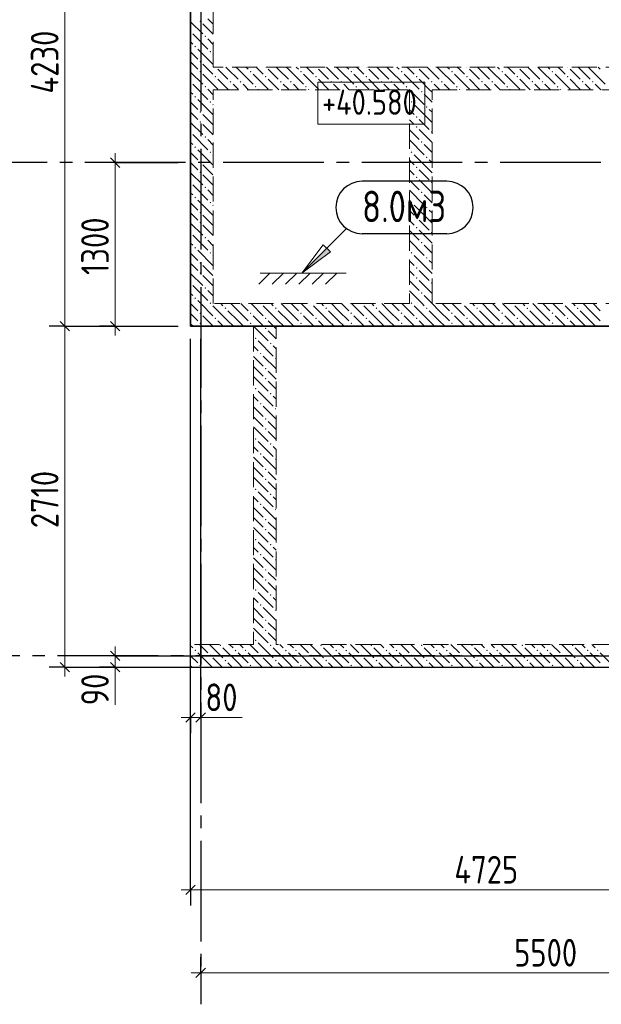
# Model space of a CAD drawing. Header units: millimetres. Extents: x 0 to 26306, y 0 to 29700.
# Tile 6 of 9: x 4641 to 9265, y 15600 to 23426. Entities that reach past the tile are written whole.
import ezdxf

# ---------------------------------------------------------------- set-up
doc = ezdxf.new("R2010")
doc.units = ezdxf.units.MM
doc.linetypes.add('______2', pattern=[270, 200, -70])
doc.linetypes.add('______5', pattern=[1100, 800, -100, 100, -100])
for name, color, linetype, lineweight in [('Standard', 7, 'Continuous', 25), ('Высотные отметки', 7, 'Continuous', 25), ('ЖБ Перекрытие верхний уровень', 7, 'Continuous', 35), ('ЖБ Стена верхний уровень', 7, 'Continuous', 35), ('Оси', 40, '______5', 18), ('Примечания', 7, 'Continuous', 25), ('Размерная выноска', 7, 'Continuous', 13)]:
    doc.layers.add(name, color=color, linetype=linetype, lineweight=lineweight)
doc.styles.add('GOST 2.304-81', font='txt')

msp = doc.modelspace()

# ---------------------------------------------------------------- hatches: boundary and pattern name
at = {"layer": 'ЖБ Стена верхний уровень', "linetype": 'Continuous', "lineweight": 18, "transparency": 33554687}
for points in [[(6070.5, 23413.1), (6077, 23419.6), (6083.5, 23413.1), (6077, 23406.6)], [(6000, 23336.6), (6003.4, 23333.1), (6000, 23329.7)], [(6110.5, 23293.1), (6116.9, 23299.6), (6123.4, 23293.1), (6116.9, 23286.6)], [(6030.4, 23213.1), (6037, 23219.6), (6043.5, 23213.1), (6037, 23206.6)], [(6150.5, 23173.1), (6157, 23179.6), (6163.5, 23173.1), (6157, 23166.6)], [(6070.5, 23093.1), (6077, 23099.6), (6083.5, 23093.1), (6077, 23086.6)], [(6070.5, 23013.1), (6077, 23019.6), (6083.5, 23013.1), (6077, 23006.6)], [(6200.3, 23050), (6197, 23046.6), (6193.6, 23050)], [(6470.5, 23013.1), (6477, 23019.6), (6483.5, 23013.1), (6477, 23006.6)], [(6600.3, 23050), (6597, 23046.6), (6593.6, 23050)], [(6870.5, 23013.1), (6877, 23019.6), (6883.5, 23013.1), (6877, 23006.6)], [(7000.3, 23050), (6997, 23046.6), (6993.6, 23050)], [(7270.5, 23013.1), (7277, 23019.6), (7283.5, 23013.1), (7277, 23006.6)], [(7400.3, 23050), (7397, 23046.6), (7393.6, 23050)], [(7670.5, 23013.1), (7677, 23019.6), (7683.5, 23013.1), (7677, 23006.6)], [(7800.3, 23050), (7797, 23046.6), (7793.6, 23050)], [(8070.5, 23013.1), (8077, 23019.6), (8083.5, 23013.1), (8077, 23006.6)], [(8200.3, 23050), (8197, 23046.6), (8193.6, 23050)], [(8470.5, 23013.1), (8477, 23019.6), (8483.5, 23013.1), (8477, 23006.6)], [(8600.3, 23050), (8597, 23046.6), (8593.6, 23050)], [(8870.5, 23013.1), (8877, 23019.6), (8883.5, 23013.1), (8877, 23006.6)], [(9000.3, 23050), (8997, 23046.6), (8993.6, 23050)], [(6000, 22936.6), (6003.4, 22933.1), (6000, 22929.7)], [(6190.5, 22973.1), (6197, 22979.6), (6203.4, 22973.1), (6197, 22966.6)], [(6310.5, 22933.1), (6316.9, 22939.6), (6323.4, 22933.1), (6316.9, 22926.6)], [(6390.5, 22933.1), (6397, 22939.6), (6403.4, 22933.1), (6397, 22926.6)], [(6590.5, 22973.1), (6597, 22979.6), (6603.4, 22973.1), (6597, 22966.6)], [(6710.5, 22933.1), (6716.9, 22939.6), (6723.4, 22933.1), (6716.9, 22926.6)], [(6790.5, 22933.1), (6797, 22939.6), (6803.4, 22933.1), (6797, 22926.6)], [(6990.5, 22973.1), (6997, 22979.6), (7003.4, 22973.1), (6997, 22966.6)], [(7110.5, 22933.1), (7116.9, 22939.6), (7123.4, 22933.1), (7116.9, 22926.6)], [(7190.5, 22933.1), (7197, 22939.6), (7203.4, 22933.1), (7197, 22926.6)], [(7390.5, 22973.1), (7397, 22979.6), (7403.4, 22973.1), (7397, 22966.6)], [(7510.5, 22933.1), (7516.9, 22939.6), (7523.4, 22933.1), (7516.9, 22926.6)], [(7590.5, 22933.1), (7597, 22939.6), (7603.4, 22933.1), (7597, 22926.6)], [(7790.5, 22973.1), (7797, 22979.6), (7803.4, 22973.1), (7797, 22966.6)], [(7910.5, 22933.1), (7916.9, 22939.6), (7923.4, 22933.1), (7916.9, 22926.6)], [(7990.5, 22933.1), (7997, 22939.6), (8003.4, 22933.1), (7997, 22926.6)], [(8190.5, 22973.1), (8197, 22979.6), (8203.4, 22973.1), (8197, 22966.6)], [(8310.5, 22933.1), (8316.9, 22939.6), (8323.4, 22933.1), (8316.9, 22926.6)], [(8390.5, 22933.1), (8397, 22939.6), (8403.4, 22933.1), (8397, 22926.6)], [(8590.5, 22973.1), (8597, 22979.6), (8603.4, 22973.1), (8597, 22966.6)], [(8710.5, 22933.1), (8716.9, 22939.6), (8723.4, 22933.1), (8716.9, 22926.6)], [(8790.5, 22933.1), (8797, 22939.6), (8803.4, 22933.1), (8797, 22926.6)], [(8990.5, 22973.1), (8997, 22979.6), (9003.4, 22973.1), (8997, 22966.6)], [(9110.5, 22933.1), (9116.9, 22939.6), (9123.4, 22933.1), (9116.9, 22926.6)], [(9190.5, 22933.1), (9197, 22939.6), (9203.4, 22933.1), (9197, 22926.6)], [(6110.5, 22893.1), (6116.9, 22899.6), (6123.4, 22893.1), (6116.9, 22886.6)], [(6510.5, 22893.1), (6516.9, 22899.6), (6523.4, 22893.1), (6516.9, 22886.6)], [(6910.5, 22893.1), (6916.9, 22899.6), (6923.4, 22893.1), (6916.9, 22886.6)], [(7310.5, 22893.1), (7316.9, 22899.6), (7323.4, 22893.1), (7316.9, 22886.6)], [(7710.5, 22893.1), (7716.9, 22899.6), (7723.4, 22893.1), (7716.9, 22886.6)], [(7830.5, 22853.1), (7837, 22859.6), (7843.5, 22853.1), (7837, 22846.6)], [(8110.5, 22893.1), (8116.9, 22899.6), (8123.4, 22893.1), (8116.9, 22886.6)], [(8510.5, 22893.1), (8516.9, 22899.6), (8523.4, 22893.1), (8516.9, 22886.6)], [(8910.5, 22893.1), (8916.9, 22899.6), (8923.4, 22893.1), (8916.9, 22886.6)], [(6030.4, 22813.1), (6037, 22819.6), (6043.5, 22813.1), (6037, 22806.6)], [(6150.5, 22773.1), (6157, 22779.6), (6163.5, 22773.1), (6157, 22766.6)], [(7750.5, 22773.1), (7757, 22779.6), (7763.5, 22773.1), (7757, 22766.6)], [(6070.5, 22693.1), (6077, 22699.6), (6083.5, 22693.1), (6077, 22686.6)], [(7870.5, 22733.1), (7877, 22739.6), (7883.5, 22733.1), (7877, 22726.6)], [(6070.5, 22613.1), (6077, 22619.6), (6083.5, 22613.1), (6077, 22606.6)], [(7790.5, 22653.1), (7797, 22659.6), (7803.4, 22653.1), (7797, 22646.6)], [(7790.5, 22573.1), (7797, 22579.6), (7803.4, 22573.1), (7797, 22566.6)], [(6000, 22536.6), (6003.4, 22533.1), (6000, 22529.7)], [(6110.5, 22493.1), (6116.9, 22499.6), (6123.4, 22493.1), (6116.9, 22486.6)], [(7910.5, 22533.1), (7916.9, 22539.6), (7920, 22536.6), (7920, 22529.7), (7916.9, 22526.6)], [(6030.4, 22413.1), (6037, 22419.6), (6043.5, 22413.1), (6037, 22406.6)], [(7830.5, 22453.1), (7837, 22459.6), (7843.5, 22453.1), (7837, 22446.6)], [(6150.5, 22373.1), (6157, 22379.6), (6163.5, 22373.1), (6157, 22366.6)], [(7750.5, 22373.1), (7757, 22379.6), (7763.5, 22373.1), (7757, 22366.6)], [(7870.5, 22333.1), (7877, 22339.6), (7883.5, 22333.1), (7877, 22326.6)], [(6070.5, 22293.1), (6077, 22299.6), (6083.5, 22293.1), (6077, 22286.6)], [(7790.5, 22253.1), (7797, 22259.6), (7803.4, 22253.1), (7797, 22246.6)], [(6070.5, 22213.1), (6077, 22219.6), (6083.5, 22213.1), (6077, 22206.6)], [(7790.5, 22173.1), (7797, 22179.6), (7803.4, 22173.1), (7797, 22166.6)], [(6000, 22136.6), (6003.4, 22133.1), (6000, 22129.7)], [(6110.5, 22093.1), (6116.9, 22099.6), (6123.4, 22093.1), (6116.9, 22086.6)], [(7910.5, 22133.1), (7916.9, 22139.6), (7920, 22136.6), (7920, 22129.7), (7916.9, 22126.6)], [(6030.4, 22013.1), (6037, 22019.6), (6043.5, 22013.1), (6037, 22006.6)], [(7830.5, 22053.1), (7837, 22059.6), (7843.5, 22053.1), (7837, 22046.6)], [(6150.5, 21973.1), (6157, 21979.6), (6163.5, 21973.1), (6157, 21966.6)], [(7750.5, 21973.1), (7757, 21979.6), (7763.5, 21973.1), (7757, 21966.6)], [(7870.5, 21933.1), (7877, 21939.6), (7883.5, 21933.1), (7877, 21926.6)], [(6070.5, 21893.1), (6077, 21899.6), (6083.5, 21893.1), (6077, 21886.6)], [(7790.5, 21853.1), (7797, 21859.6), (7803.4, 21853.1), (7797, 21846.6)], [(6070.5, 21813.1), (6077, 21819.6), (6083.5, 21813.1), (6077, 21806.6)], [(7790.5, 21773.1), (7797, 21779.6), (7803.4, 21773.1), (7797, 21766.6)], [(6000, 21736.6), (6003.4, 21733.1), (6000, 21729.7)], [(6110.5, 21693.1), (6116.9, 21699.6), (6123.4, 21693.1), (6116.9, 21686.6)], [(7910.5, 21733.1), (7916.9, 21739.6), (7920, 21736.6), (7920, 21729.7), (7916.9, 21726.6)], [(6030.4, 21613.1), (6037, 21619.6), (6043.5, 21613.1), (6037, 21606.6)], [(7830.5, 21653.1), (7837, 21659.6), (7843.5, 21653.1), (7837, 21646.6)], [(6150.5, 21573.1), (6157, 21579.6), (6163.5, 21573.1), (6157, 21566.6)], [(7750.5, 21573.1), (7757, 21579.6), (7763.5, 21573.1), (7757, 21566.6)], [(7870.5, 21533.1), (7877, 21539.6), (7883.5, 21533.1), (7877, 21526.6)], [(6070.5, 21493.1), (6077, 21499.6), (6083.5, 21493.1), (6077, 21486.6)], [(7790.5, 21453.1), (7797, 21459.6), (7803.4, 21453.1), (7797, 21446.6)], [(6070.5, 21413.1), (6077, 21419.6), (6083.5, 21413.1), (6077, 21406.6)], [(7790.5, 21373.1), (7797, 21379.6), (7803.4, 21373.1), (7797, 21366.6)], [(6000, 21336.6), (6003.4, 21333.1), (6000, 21329.7)], [(6110.5, 21293.1), (6116.9, 21299.6), (6123.4, 21293.1), (6116.9, 21286.6)], [(7910.5, 21333.1), (7916.9, 21339.6), (7920, 21336.6), (7920, 21329.7), (7916.9, 21326.6)], [(6030.4, 21213.1), (6037, 21219.6), (6043.5, 21213.1), (6037, 21206.6)], [(7830.5, 21253.1), (7837, 21259.6), (7843.5, 21253.1), (7837, 21246.6)], [(6150.5, 21173.1), (6157, 21179.6), (6163.5, 21173.1), (6160.3, 21170), (6153.6, 21170)], [(6160.3, 21170), (6157, 21166.6), (6153.6, 21170)], [(6270.5, 21133.1), (6277, 21139.6), (6283.5, 21133.1), (6277, 21126.6)], [(6560.3, 21170), (6557, 21166.6), (6553.6, 21170)], [(6670.5, 21133.1), (6677, 21139.6), (6683.5, 21133.1), (6677, 21126.6)], [(6960.3, 21170), (6957, 21166.6), (6953.6, 21170)], [(7070.5, 21133.1), (7077, 21139.6), (7083.5, 21133.1), (7077, 21126.6)], [(7360.3, 21170), (7357, 21166.6), (7353.6, 21170)], [(7470.5, 21133.1), (7477, 21139.6), (7483.5, 21133.1), (7477, 21126.6)], [(7750.5, 21173.1), (7757, 21179.6), (7763.5, 21173.1), (7760.3, 21170), (7753.6, 21170)], [(7760.3, 21170), (7757, 21166.6), (7753.6, 21170)], [(7870.5, 21133.1), (7877, 21139.6), (7883.5, 21133.1), (7877, 21126.6)], [(8160.3, 21170), (8157, 21166.6), (8153.6, 21170)], [(8270.5, 21133.1), (8277, 21139.6), (8283.5, 21133.1), (8277, 21126.6)], [(8560.3, 21170), (8557, 21166.6), (8553.6, 21170)], [(8670.5, 21133.1), (8677, 21139.6), (8683.5, 21133.1), (8677, 21126.6)], [(8960.3, 21170), (8957, 21166.6), (8953.6, 21170)], [(9070.5, 21133.1), (9077, 21139.6), (9083.5, 21133.1), (9077, 21126.6)], [(6070.5, 21093.1), (6077, 21099.6), (6083.5, 21093.1), (6077, 21086.6)], [(6190.5, 21053.1), (6197, 21059.6), (6203.4, 21053.1), (6197, 21046.6)], [(6470.5, 21093.1), (6477, 21099.6), (6483.5, 21093.1), (6477, 21086.6)], [(6590.5, 21053.1), (6597, 21059.6), (6603.4, 21053.1), (6597, 21046.6)], [(6870.5, 21093.1), (6877, 21099.6), (6883.5, 21093.1), (6877, 21086.6)], [(6990.5, 21053.1), (6997, 21059.6), (7003.4, 21053.1), (6997, 21046.6)], [(7270.5, 21093.1), (7277, 21099.6), (7283.5, 21093.1), (7277, 21086.6)], [(7390.5, 21053.1), (7397, 21059.6), (7403.4, 21053.1), (7397, 21046.6)], [(7670.5, 21093.1), (7677, 21099.6), (7683.5, 21093.1), (7677, 21086.6)], [(7790.5, 21053.1), (7797, 21059.6), (7803.4, 21053.1), (7797, 21046.6)], [(8070.5, 21093.1), (8077, 21099.6), (8083.5, 21093.1), (8077, 21086.6)], [(8190.5, 21053.1), (8197, 21059.6), (8203.4, 21053.1), (8197, 21046.6)], [(8470.5, 21093.1), (8477, 21099.6), (8483.5, 21093.1), (8477, 21086.6)], [(8590.5, 21053.1), (8597, 21059.6), (8603.4, 21053.1), (8597, 21046.6)], [(8870.5, 21093.1), (8877, 21099.6), (8883.5, 21093.1), (8877, 21086.6)], [(8990.5, 21053.1), (8997, 21059.6), (9003.4, 21053.1), (8997, 21046.6)], [(6070.5, 21013.1), (6077, 21019.6), (6083.5, 21013.1), (6077, 21006.6)], [(6470.5, 21013.1), (6477, 21019.6), (6483.5, 21013.1), (6477, 21006.6)], [(6590.5, 20973.1), (6597, 20979.6), (6603.4, 20973.1), (6597, 20966.6)], [(6870.5, 21013.1), (6877, 21019.6), (6883.5, 21013.1), (6877, 21006.6)], [(7270.5, 21013.1), (7277, 21019.6), (7283.5, 21013.1), (7277, 21006.6)], [(7670.5, 21013.1), (7677, 21019.6), (7683.5, 21013.1), (7677, 21006.6)], [(8070.5, 21013.1), (8077, 21019.6), (8083.5, 21013.1), (8077, 21006.6)], [(8470.5, 21013.1), (8477, 21019.6), (8483.5, 21013.1), (8477, 21006.6)], [(8870.5, 21013.1), (8877, 21019.6), (8883.5, 21013.1), (8877, 21006.6)], [(6510.5, 20893.1), (6516.9, 20899.6), (6523.4, 20893.1), (6516.9, 20886.6)], [(6630.4, 20853.1), (6637, 20859.6), (6643.5, 20853.1), (6637, 20846.6)], [(6550.5, 20773.1), (6557, 20779.6), (6563.5, 20773.1), (6557, 20766.6)], [(6670.5, 20733.1), (6677, 20739.6), (6680, 20736.6), (6680, 20729.7), (6677, 20726.6)], [(6590.5, 20653.1), (6597, 20659.6), (6603.4, 20653.1), (6597, 20646.6)], [(6590.5, 20573.1), (6597, 20579.6), (6603.4, 20573.1), (6597, 20566.6)], [(6510.5, 20493.1), (6516.9, 20499.6), (6523.4, 20493.1), (6516.9, 20486.6)], [(6630.4, 20453.1), (6637, 20459.6), (6643.5, 20453.1), (6637, 20446.6)], [(6550.5, 20373.1), (6557, 20379.6), (6563.5, 20373.1), (6557, 20366.6)], [(6670.5, 20333.1), (6677, 20339.6), (6680, 20336.6), (6680, 20329.7), (6677, 20326.6)], [(6590.5, 20253.1), (6597, 20259.6), (6603.4, 20253.1), (6597, 20246.6)], [(6590.5, 20173.1), (6597, 20179.6), (6603.4, 20173.1), (6597, 20166.6)], [(6510.5, 20093.1), (6516.9, 20099.6), (6523.4, 20093.1), (6516.9, 20086.6)], [(6630.4, 20053.1), (6637, 20059.6), (6643.5, 20053.1), (6637, 20046.6)], [(6550.5, 19973.1), (6557, 19979.6), (6563.5, 19973.1), (6557, 19966.6)], [(6670.5, 19933.1), (6677, 19939.6), (6680, 19936.6), (6680, 19929.7), (6677, 19926.6)], [(6590.5, 19853.1), (6597, 19859.6), (6603.4, 19853.1), (6597, 19846.6)], [(6590.5, 19773.1), (6597, 19779.6), (6603.4, 19773.1), (6597, 19766.6)], [(6510.5, 19693.1), (6516.9, 19699.6), (6523.4, 19693.1), (6516.9, 19686.6)], [(6630.4, 19653.1), (6637, 19659.6), (6643.5, 19653.1), (6637, 19646.6)], [(6550.5, 19573.1), (6557, 19579.6), (6563.5, 19573.1), (6557, 19566.6)], [(6670.5, 19533.1), (6677, 19539.6), (6680, 19536.6), (6680, 19529.7), (6677, 19526.6)], [(6590.5, 19453.1), (6597, 19459.6), (6603.4, 19453.1), (6597, 19446.6)], [(6590.5, 19373.1), (6597, 19379.6), (6603.4, 19373.1), (6597, 19366.6)], [(6510.5, 19293.1), (6516.9, 19299.6), (6523.4, 19293.1), (6516.9, 19286.6)], [(6630.4, 19253.1), (6637, 19259.6), (6643.5, 19253.1), (6637, 19246.6)], [(6550.5, 19173.1), (6557, 19179.6), (6563.5, 19173.1), (6557, 19166.6)], [(6670.5, 19133.1), (6677, 19139.6), (6680, 19136.6), (6680, 19129.7), (6677, 19126.6)], [(6590.5, 19053.1), (6597, 19059.6), (6603.4, 19053.1), (6597, 19046.6)], [(6590.5, 18973.1), (6597, 18979.6), (6603.4, 18973.1), (6597, 18966.6)], [(6510.5, 18893.1), (6516.9, 18899.6), (6523.4, 18893.1), (6516.9, 18886.6)], [(6630.4, 18853.1), (6637, 18859.6), (6643.5, 18853.1), (6637, 18846.6)], [(6550.5, 18773.1), (6557, 18779.6), (6563.5, 18773.1), (6557, 18766.6)], [(6670.5, 18733.1), (6677, 18739.6), (6680, 18736.6), (6680, 18729.7), (6677, 18726.6)], [(6590.5, 18653.1), (6597, 18659.6), (6603.4, 18653.1), (6597, 18646.6)], [(6590.5, 18573.1), (6597, 18579.6), (6603.4, 18573.1), (6597, 18566.6)], [(6510.5, 18493.1), (6516.9, 18499.6), (6523.4, 18493.1), (6516.9, 18486.6)], [(6030.4, 18413.1), (6037, 18419.6), (6043.5, 18413.1), (6037, 18406.6)], [(6230.4, 18453.1), (6237, 18459.6), (6243.5, 18453.1), (6237, 18446.6)], [(6350.5, 18413.1), (6357, 18419.6), (6363.5, 18413.1), (6357, 18406.6)], [(6430.4, 18413.1), (6437, 18419.6), (6443.5, 18413.1), (6437, 18406.6)], [(6630.4, 18453.1), (6637, 18459.6), (6643.5, 18453.1), (6637, 18446.6)], [(6750.5, 18413.1), (6757, 18419.6), (6763.5, 18413.1), (6757, 18406.6)], [(6830.4, 18413.1), (6837, 18419.6), (6843.5, 18413.1), (6837, 18406.6)], [(7030.4, 18453.1), (7037, 18459.6), (7043.5, 18453.1), (7037, 18446.6)], [(7150.5, 18413.1), (7157, 18419.6), (7163.5, 18413.1), (7157, 18406.6)], [(7230.4, 18413.1), (7237, 18419.6), (7243.5, 18413.1), (7237, 18406.6)], [(7430.4, 18453.1), (7437, 18459.6), (7443.5, 18453.1), (7437, 18446.6)], [(7550.5, 18413.1), (7557, 18419.6), (7563.5, 18413.1), (7557, 18406.6)], [(7630.4, 18413.1), (7637, 18419.6), (7643.5, 18413.1), (7637, 18406.6)], [(7830.5, 18453.1), (7837, 18459.6), (7843.5, 18453.1), (7837, 18446.6)], [(7950.5, 18413.1), (7957, 18419.6), (7963.5, 18413.1), (7957, 18406.6)], [(8030.5, 18413.1), (8037, 18419.6), (8043.5, 18413.1), (8037, 18406.6)], [(8230.5, 18453.1), (8237, 18459.6), (8243.5, 18453.1), (8237, 18446.6)], [(8350.5, 18413.1), (8357, 18419.6), (8363.5, 18413.1), (8357, 18406.6)], [(8430.5, 18413.1), (8437, 18419.6), (8443.5, 18413.1), (8437, 18406.6)], [(8630.5, 18453.1), (8637, 18459.6), (8643.5, 18453.1), (8637, 18446.6)], [(8750.5, 18413.1), (8757, 18419.6), (8763.5, 18413.1), (8757, 18406.6)], [(8830.5, 18413.1), (8837, 18419.6), (8843.5, 18413.1), (8837, 18406.6)], [(9030.5, 18453.1), (9037, 18459.6), (9043.5, 18453.1), (9037, 18446.6)], [(9150.5, 18413.1), (9157, 18419.6), (9163.5, 18413.1), (9157, 18406.6)], [(9230.5, 18413.1), (9237, 18419.6), (9243.5, 18413.1), (9237, 18406.6)], [(6150.5, 18373.1), (6157, 18379.6), (6163.5, 18373.1), (6157, 18366.6)], [(6270.5, 18333.1), (6277, 18339.6), (6283.5, 18333.1), (6277, 18326.6)], [(6550.5, 18373.1), (6557, 18379.6), (6563.5, 18373.1), (6557, 18366.6)], [(6670.5, 18333.1), (6677, 18339.6), (6683.5, 18333.1), (6677, 18326.6)], [(6950.5, 18373.1), (6957, 18379.6), (6963.5, 18373.1), (6957, 18366.6)], [(7070.5, 18333.1), (7077, 18339.6), (7083.5, 18333.1), (7077, 18326.6)], [(7350.5, 18373.1), (7357, 18379.6), (7363.5, 18373.1), (7357, 18366.6)], [(7470.5, 18333.1), (7477, 18339.6), (7483.5, 18333.1), (7477, 18326.6)], [(7750.5, 18373.1), (7757, 18379.6), (7763.5, 18373.1), (7757, 18366.6)], [(7870.5, 18333.1), (7877, 18339.6), (7883.5, 18333.1), (7877, 18326.6)], [(8150.5, 18373.1), (8157, 18379.6), (8163.5, 18373.1), (8157, 18366.6)], [(8270.5, 18333.1), (8277, 18339.6), (8283.5, 18333.1), (8277, 18326.6)], [(8550.5, 18373.1), (8557, 18379.6), (8563.5, 18373.1), (8557, 18366.6)], [(8670.5, 18333.1), (8677, 18339.6), (8683.5, 18333.1), (8677, 18326.6)], [(8950.5, 18373.1), (8957, 18379.6), (8963.5, 18373.1), (8957, 18366.6)], [(9070.5, 18333.1), (9077, 18339.6), (9083.5, 18333.1), (9077, 18326.6)], [(6070.5, 18293.1), (6077, 18299.6), (6083.5, 18293.1), (6077, 18286.6)], [(6470.5, 18293.1), (6477, 18299.6), (6483.5, 18293.1), (6477, 18286.6)], [(6870.5, 18293.1), (6877, 18299.6), (6883.5, 18293.1), (6877, 18286.6)], [(7270.5, 18293.1), (7277, 18299.6), (7283.5, 18293.1), (7277, 18286.6)], [(7670.5, 18293.1), (7677, 18299.6), (7683.5, 18293.1), (7677, 18286.6)], [(8070.5, 18293.1), (8077, 18299.6), (8083.5, 18293.1), (8077, 18286.6)], [(8470.5, 18293.1), (8477, 18299.6), (8483.5, 18293.1), (8477, 18286.6)], [(8870.5, 18293.1), (8877, 18299.6), (8883.5, 18293.1), (8877, 18286.6)]]:
    msp.add_hatch(color=7, dxfattribs=at).paths.add_polyline_path(points, flags=16)
at = {"layer": 'Примечания', "linetype": 'Continuous', "lineweight": 13, "transparency": 33554687}
msp.add_hatch(color=7, dxfattribs=at).paths.add_polyline_path([(7082.6, 21609.8), (6884.6, 21411.9), (7110.9, 21581.6)])

# ---------------------------------------------------------------- linework, layer by layer
at = {"layer": 'Standard', "color": 7, "linetype": 'Continuous', "lineweight": 13, "transparency": 33554687}
for p, q in [((5000, 25220), (5000, 20990)), ((5400, 22290), (5400, 22365)), ((5000, 20990), (5000, 18280)), ((5400, 20990), (5400, 20915)), ((5400, 18370), (5400, 18445)), ((5400, 18370), (5400, 18280)), ((5000, 18280), (5000, 18205)), ((5400, 18280), (5400, 18205)), ((6000, 17880), (5925, 17880)), ((6000, 17880), (6080, 17880)), ((6080, 17880), (6155, 17880)), ((6000, 16510), (5925, 16510)), ((10725, 16510), (6000, 16510)), ((6080, 15850), (6005, 15850)), ((6080, 15850), (11580, 15850))]:
    msp.add_line(p, q, dxfattribs=at)
at = {"layer": 'Standard', "color": 7, "linetype": 'Continuous', "lineweight": 25, "transparency": 33554687}
for p, q in [((5362.5, 22327.5), (5437.5, 22252.5)), ((4962.5, 21027.5), (5037.5, 20952.5)), ((5362.5, 21027.5), (5437.5, 20952.5)), ((5362.5, 18407.5), (5437.5, 18332.5)), ((4962.5, 18317.5), (5037.5, 18242.5)), ((5362.5, 18317.5), (5437.5, 18242.5)), ((5962.5, 17842.5), (6037.5, 17917.5)), ((6042.5, 17842.5), (6117.5, 17917.5)), ((6037.5, 16547.5), (5962.5, 16472.5)), ((6042.5, 15812.5), (6117.5, 15887.5))]:
    msp.add_line(p, q, dxfattribs=at)
at = {"layer": 'Standard', "color": 251, "linetype": 'Continuous', "lineweight": -3, "true_color": 0x656565, "transparency": 33554687}
for p, q in [((5400, 22290), (5275, 22290)), ((5400, 22290), (5525, 22290)), ((5400, 22290), (5900, 22290)), ((5000, 20990), (4875, 20990)), ((5000, 20990), (5125, 20990)), ((5000, 20990), (5900, 20990)), ((5400, 20990), (5275, 20990)), ((5400, 20990), (5525, 20990)), ((5400, 20990), (5900, 20990)), ((6000, 17880), (6000, 20890)), ((6000, 16510), (6000, 20890)), ((6080, 17880), (6080, 20890)), ((5400, 18370), (5275, 18370)), ((5400, 18370), (5525, 18370)), ((5000, 18280), (4875, 18280)), ((5000, 18280), (5125, 18280)), ((5000, 18280), (10625, 18280)), ((5400, 18280), (5275, 18280)), ((5400, 18280), (5525, 18280)), ((6000, 17880), (6000, 18005)), ((6080, 17880), (6080, 18005)), ((6000, 17880), (6000, 17755)), ((6080, 17880), (6080, 17755)), ((6000, 16510), (6000, 16635)), ((6000, 16510), (6000, 16385)), ((6080, 15850), (6080, 15975)), ((6080, 15850), (6080, 15725)), ((6080, 15850), (6080, 15850))]:
    msp.add_line(p, q, dxfattribs=at)
at = {"layer": 'Standard', "color": 7, "linetype": 'Continuous', "lineweight": 13, "transparency": 33554687}
msp.add_lwpolyline([(5400, 22290), (5400, 21308.6), (5400, 21308.6), (5400, 20990)], dxfattribs=at)
at = {"layer": 'Standard', "color": 251, "linetype": 'Continuous', "lineweight": -3, "true_color": 0x656565, "transparency": 33554687}
for points in [[(5400, 18370), (5949.5, 18370), (5949.5, 18370), (10625, 18370)], [(5400, 18280), (5829.9, 18280), (5829.9, 18280), (10625, 18280)]]:
    msp.add_lwpolyline(points, dxfattribs=at)
at = {"layer": 'Высотные отметки', "color": 7, "linetype": 'Continuous', "lineweight": 18, "transparency": 33554687}
msp.add_lwpolyline([(7010.9, 22596.8), (7862.1, 22596.8), (7862.1, 22930.2), (7010.9, 22930.2), (7010.9, 22596.8)], dxfattribs=at)
at = {"layer": 'ЖБ Перекрытие верхний уровень', "color": 7, "linetype": 'Continuous', "lineweight": 35, "transparency": 33554687}
for p, q in [((6000, 25220), (6000, 20990)), ((6000, 20990), (10725, 20990))]:
    msp.add_line(p, q, dxfattribs=at)
at = {"layer": 'ЖБ Стена верхний уровень', "color": 251, "linetype": '______2', "lineweight": 13, "true_color": 0x656565, "transparency": 33554687}
for p, q in [((6000, 26120), (6000, 23050)), ((6180, 23050), (6180, 26120)), ((6000, 23050), (6000, 22870)), ((10580, 23050), (6180, 23050)), ((6000, 22870), (6000, 21170)), ((6180, 21170), (6180, 22870)), ((6180, 22870), (7740, 22870)), ((7740, 22870), (7740, 21170)), ((7920, 22870), (10580, 22870)), ((7920, 21170), (7920, 22870)), ((6000, 21170), (6000, 20990)), ((7740, 21170), (6180, 21170)), ((10580, 21170), (7920, 21170)), ((6000, 20990), (6500, 20990)), ((6500, 20990), (6500, 18460)), ((6680, 20990), (11830, 20990)), ((6680, 18460), (6680, 20990)), ((6500, 18460), (6000, 18460)), ((6000, 18460), (6000, 18280)), ((11830, 18460), (6680, 18460)), ((6000, 18280), (11830, 18280))]:
    msp.add_line(p, q, dxfattribs=at)
at = {"layer": 'ЖБ Стена верхний уровень', "color": 9, "linetype": 'Continuous', "lineweight": 18, "true_color": 0xc7c7c7, "transparency": 33554687}
for p, q in [((6000, 23410.1), (6097, 23313.1)), ((6177, 23393.1), (6137, 23433.1)), ((6097, 23393.1), (6180, 23310.1)), ((6016.9, 23233.1), (6000, 23250.1)), ((6016.9, 23313.1), (6137, 23193.1)), ((6137, 23273.1), (6180, 23230.1)), ((6000, 23170.1), (6057, 23113.1)), ((6057, 23193.1), (6177, 23073.1)), ((6000, 23090.1), (6057, 23033.1)), ((6180, 23150.1), (6177, 23153.1)), ((6000, 23010.1), (6097, 22913.1)), ((6137, 23033.1), (6097, 23073.1)), ((6177, 22993.1), (6137, 23033.1)), ((6216.9, 23033.1), (6297, 22953.1)), ((6297, 23033.1), (6280.1, 23050)), ((6297, 23033.1), (6377, 22953.1)), ((6360.1, 23050), (6377, 23033.1)), ((6377, 23033.1), (6497, 22913.1)), ((6440.1, 23050), (6457, 23033.1)), ((6537, 23033.1), (6520.1, 23050)), ((6577, 22993.1), (6537, 23033.1)), ((6616.9, 23033.1), (6697, 22953.1)), ((6697, 23033.1), (6680.1, 23050)), ((6697, 23033.1), (6777, 22953.1)), ((6760.1, 23050), (6777, 23033.1)), ((6777, 23033.1), (6897, 22913.1)), ((6840.1, 23050), (6857, 23033.1)), ((6937, 23033.1), (6920.1, 23050)), ((6977, 22993.1), (6937, 23033.1)), ((7016.9, 23033.1), (7097, 22953.1)), ((7097, 23033.1), (7080.1, 23050)), ((7097, 23033.1), (7177, 22953.1)), ((7160.1, 23050), (7177, 23033.1)), ((7177, 23033.1), (7297, 22913.1)), ((7240.1, 23050), (7257, 23033.1)), ((7337, 23033.1), (7320.1, 23050)), ((7377, 22993.1), (7337, 23033.1)), ((7416.9, 23033.1), (7497, 22953.1)), ((7497, 23033.1), (7480.1, 23050)), ((7497, 23033.1), (7577, 22953.1)), ((7560.1, 23050), (7577, 23033.1)), ((7577, 23033.1), (7697, 22913.1)), ((7640.1, 23050), (7657, 23033.1)), ((7737, 23033.1), (7720.1, 23050)), ((7777, 22993.1), (7737, 23033.1)), ((7816.9, 23033.1), (7897, 22953.1)), ((7897, 23033.1), (7880.1, 23050)), ((7897, 23033.1), (7977, 22953.1)), ((7960.1, 23050), (7977, 23033.1)), ((7977, 23033.1), (8097, 22913.1)), ((8040.1, 23050), (8057, 23033.1)), ((8137, 23033.1), (8120.1, 23050)), ((8177, 22993.1), (8137, 23033.1)), ((8216.9, 23033.1), (8297, 22953.1)), ((8297, 23033.1), (8280.1, 23050)), ((8297, 23033.1), (8377, 22953.1)), ((8360.1, 23050), (8377, 23033.1)), ((8377, 23033.1), (8497, 22913.1)), ((8440.1, 23050), (8457, 23033.1)), ((8537, 23033.1), (8520.1, 23050)), ((8577, 22993.1), (8537, 23033.1)), ((8616.9, 23033.1), (8697, 22953.1)), ((8697, 23033.1), (8680.1, 23050)), ((8697, 23033.1), (8777, 22953.1)), ((8760.1, 23050), (8777, 23033.1)), ((8777, 23033.1), (8897, 22913.1)), ((8840.1, 23050), (8857, 23033.1)), ((8937, 23033.1), (8920.1, 23050)), ((8977, 22993.1), (8937, 23033.1)), ((9016.9, 23033.1), (9097, 22953.1)), ((9097, 23033.1), (9080.1, 23050)), ((9097, 23033.1), (9177, 22953.1)), ((9160.1, 23050), (9177, 23033.1)), ((9177, 23033.1), (9297, 22913.1)), ((9240.1, 23050), (9257, 23033.1)), ((6097, 22993.1), (6180, 22910.1)), ((6216.9, 22953.1), (6300.1, 22870)), ((6497, 22993.1), (6616.9, 22873.1)), ((6616.9, 22953.1), (6700.1, 22870)), ((6897, 22993.1), (7016.9, 22873.1)), ((7016.9, 22953.1), (7100.1, 22870)), ((7297, 22993.1), (7416.9, 22873.1)), ((7416.9, 22953.1), (7500.1, 22870)), ((7697, 22993.1), (7816.9, 22873.1)), ((7816.9, 22953.1), (7900.1, 22870)), ((8097, 22993.1), (8216.9, 22873.1)), ((8216.9, 22953.1), (8300.1, 22870)), ((8497, 22993.1), (8616.9, 22873.1)), ((8616.9, 22953.1), (8700.1, 22870)), ((8897, 22993.1), (9016.9, 22873.1)), ((9016.9, 22953.1), (9100.1, 22870)), ((6016.9, 22913.1), (6137, 22793.1)), ((6137, 22873.1), (6180, 22830.1)), ((6180, 22910.1), (6216.9, 22873.1)), ((6377, 22873.1), (6337, 22913.1)), ((6380.1, 22870), (6377, 22873.1)), ((6416.9, 22913.1), (6460.1, 22870)), ((6537, 22873.1), (6540.1, 22870)), ((6777, 22873.1), (6737, 22913.1)), ((6780.1, 22870), (6777, 22873.1)), ((6816.9, 22913.1), (6860.1, 22870)), ((6937, 22873.1), (6940.1, 22870)), ((7177, 22873.1), (7137, 22913.1)), ((7180.1, 22870), (7177, 22873.1)), ((7216.9, 22913.1), (7260.1, 22870)), ((7337, 22873.1), (7340.1, 22870)), ((7577, 22873.1), (7537, 22913.1)), ((7580.1, 22870), (7577, 22873.1)), ((7616.9, 22913.1), (7660.1, 22870)), ((7737, 22873.1), (7740.1, 22870)), ((7740.1, 22870), (7857, 22753.1)), ((7900.1, 22870), (7920, 22850.1)), ((7977, 22873.1), (7937, 22913.1)), ((7980.1, 22870), (7977, 22873.1)), ((8016.9, 22913.1), (8060.1, 22870)), ((8137, 22873.1), (8140.1, 22870)), ((8377, 22873.1), (8337, 22913.1)), ((8380.1, 22870), (8377, 22873.1)), ((8416.9, 22913.1), (8460.1, 22870)), ((8537, 22873.1), (8540.1, 22870)), ((8777, 22873.1), (8737, 22913.1)), ((8780.1, 22870), (8777, 22873.1)), ((8816.9, 22913.1), (8860.1, 22870)), ((8937, 22873.1), (8940.1, 22870)), ((9177, 22873.1), (9137, 22913.1)), ((9180.1, 22870), (9177, 22873.1)), ((9216.9, 22913.1), (9260.1, 22870)), ((6016.9, 22833.1), (6000, 22850.1)), ((6057, 22793.1), (6177, 22673.1)), ((7920, 22770.1), (7857, 22833.1)), ((6000, 22770.1), (6057, 22713.1)), ((6180, 22750.1), (6177, 22753.1)), ((7740, 22710.1), (7777, 22673.1)), ((7897, 22633.1), (7777, 22753.1)), ((7897, 22713.1), (7920, 22690.1)), ((6000, 22690.1), (6057, 22633.1)), ((6137, 22633.1), (6097, 22673.1)), ((6177, 22593.1), (6137, 22633.1)), ((7777, 22593.1), (7740, 22630.1)), ((7816.9, 22633.1), (7897, 22553.1)), ((7897, 22633.1), (7920, 22610.1)), ((6000, 22610.1), (6097, 22513.1)), ((6097, 22593.1), (6180, 22510.1)), ((7740, 22550.1), (7816.9, 22473.1)), ((7816.9, 22553.1), (7920, 22450.1)), ((6016.9, 22513.1), (6137, 22393.1)), ((6137, 22473.1), (6180, 22430.1)), ((7740, 22470.1), (7857, 22353.1)), ((6016.9, 22433.1), (6000, 22450.1)), ((6057, 22393.1), (6177, 22273.1)), ((7920, 22370.1), (7857, 22433.1)), ((6000, 22370.1), (6057, 22313.1)), ((6180, 22350.1), (6177, 22353.1)), ((7740, 22310.1), (7777, 22273.1)), ((7897, 22233.1), (7777, 22353.1)), ((7897, 22313.1), (7920, 22290.1)), ((6000, 22290.1), (6057, 22233.1)), ((6137, 22233.1), (6097, 22273.1)), ((6177, 22193.1), (6137, 22233.1)), ((7777, 22193.1), (7740, 22230.1)), ((7816.9, 22233.1), (7897, 22153.1)), ((7897, 22233.1), (7920, 22210.1)), ((6000, 22210.1), (6097, 22113.1)), ((6097, 22193.1), (6180, 22110.1)), ((7740, 22150.1), (7816.9, 22073.1)), ((7816.9, 22153.1), (7920, 22050.1)), ((6016.9, 22113.1), (6137, 21993.1)), ((6137, 22073.1), (6180, 22030.1)), ((6016.9, 22033.1), (6000, 22050.1)), ((6057, 21993.1), (6177, 21873.1)), ((7740, 22070.1), (7857, 21953.1)), ((7920, 21970.1), (7857, 22033.1)), ((6000, 21970.1), (6057, 21913.1)), ((6180, 21950.1), (6177, 21953.1)), ((7897, 21833.1), (7777, 21953.1)), ((6000, 21890.1), (6057, 21833.1)), ((6137, 21833.1), (6097, 21873.1)), ((7740, 21910.1), (7777, 21873.1)), ((7897, 21913.1), (7920, 21890.1)), ((6000, 21810.1), (6097, 21713.1)), ((6097, 21793.1), (6180, 21710.1)), ((6177, 21793.1), (6137, 21833.1)), ((7777, 21793.1), (7740, 21830.1)), ((7816.9, 21833.1), (7897, 21753.1)), ((7897, 21833.1), (7920, 21810.1)), ((6016.9, 21713.1), (6137, 21593.1)), ((7740, 21750.1), (7816.9, 21673.1)), ((7816.9, 21753.1), (7920, 21650.1)), ((6016.9, 21633.1), (6000, 21650.1)), ((6137, 21673.1), (6180, 21630.1)), ((7740, 21670.1), (7857, 21553.1)), ((7920, 21570.1), (7857, 21633.1)), ((6000, 21570.1), (6057, 21513.1)), ((6057, 21593.1), (6177, 21473.1)), ((6180, 21550.1), (6177, 21553.1)), ((7897, 21433.1), (7777, 21553.1)), ((6000, 21490.1), (6057, 21433.1)), ((6137, 21433.1), (6097, 21473.1)), ((7740, 21510.1), (7777, 21473.1)), ((7897, 21513.1), (7920, 21490.1)), ((6000, 21410.1), (6097, 21313.1)), ((6097, 21393.1), (6180, 21310.1)), ((6177, 21393.1), (6137, 21433.1)), ((7777, 21393.1), (7740, 21430.1)), ((7816.9, 21433.1), (7897, 21353.1)), ((7897, 21433.1), (7920, 21410.1)), ((6016.9, 21313.1), (6137, 21193.1)), ((7740, 21350.1), (7816.9, 21273.1)), ((7816.9, 21353.1), (7920, 21250.1)), ((6016.9, 21233.1), (6000, 21250.1)), ((6137, 21273.1), (6180, 21230.1)), ((7740, 21270.1), (7840.1, 21170)), ((7920, 21170.1), (7857, 21233.1)), ((6000, 21170.1), (6000.1, 21170)), ((6000.1, 21170), (6057, 21113.1)), ((6057, 21193.1), (6080.1, 21170)), ((6080.1, 21170), (6177, 21073.1)), ((6297, 21033.1), (6177, 21153.1)), ((6240.1, 21170), (6257, 21153.1)), ((6377, 21113.1), (6320.1, 21170)), ((6400.1, 21170), (6457, 21113.1)), ((6480.1, 21170), (6577, 21073.1)), ((6697, 21033.1), (6577, 21153.1)), ((6640.1, 21170), (6657, 21153.1)), ((6777, 21113.1), (6720.1, 21170)), ((6800.1, 21170), (6857, 21113.1)), ((6880.1, 21170), (6977, 21073.1)), ((7097, 21033.1), (6977, 21153.1)), ((7040.1, 21170), (7057, 21153.1)), ((7177, 21113.1), (7120.1, 21170)), ((7200.1, 21170), (7257, 21113.1)), ((7280.1, 21170), (7377, 21073.1)), ((7497, 21033.1), (7377, 21153.1)), ((7440.1, 21170), (7457, 21153.1)), ((7577, 21113.1), (7520.1, 21170)), ((7600.1, 21170), (7657, 21113.1)), ((7680.1, 21170), (7777, 21073.1)), ((7897, 21033.1), (7777, 21153.1)), ((7840.1, 21170), (7857, 21153.1)), ((7977, 21113.1), (7920.1, 21170)), ((8000.1, 21170), (8057, 21113.1)), ((8080.1, 21170), (8177, 21073.1)), ((8297, 21033.1), (8177, 21153.1)), ((8240.1, 21170), (8257, 21153.1)), ((8377, 21113.1), (8320.1, 21170)), ((8400.1, 21170), (8457, 21113.1)), ((8480.1, 21170), (8577, 21073.1)), ((8697, 21033.1), (8577, 21153.1)), ((8640.1, 21170), (8657, 21153.1)), ((8777, 21113.1), (8720.1, 21170)), ((8800.1, 21170), (8857, 21113.1)), ((8880.1, 21170), (8977, 21073.1)), ((9097, 21033.1), (8977, 21153.1)), ((9040.1, 21170), (9057, 21153.1)), ((9177, 21113.1), (9120.1, 21170)), ((9200.1, 21170), (9257, 21113.1)), ((6000, 21090.1), (6057, 21033.1)), ((6137, 21033.1), (6097, 21073.1)), ((6297, 21113.1), (6377, 21033.1)), ((6377, 21113.1), (6457, 21033.1)), ((6537, 21033.1), (6497, 21073.1)), ((6697, 21113.1), (6777, 21033.1)), ((6777, 21113.1), (6857, 21033.1)), ((6937, 21033.1), (6897, 21073.1)), ((7097, 21113.1), (7177, 21033.1)), ((7177, 21113.1), (7257, 21033.1)), ((7337, 21033.1), (7297, 21073.1)), ((7497, 21113.1), (7577, 21033.1)), ((7577, 21113.1), (7657, 21033.1)), ((7737, 21033.1), (7697, 21073.1)), ((7897, 21113.1), (7977, 21033.1)), ((7977, 21113.1), (8057, 21033.1)), ((8137, 21033.1), (8097, 21073.1)), ((8297, 21113.1), (8377, 21033.1)), ((8377, 21113.1), (8457, 21033.1)), ((8537, 21033.1), (8497, 21073.1)), ((8697, 21113.1), (8777, 21033.1)), ((8777, 21113.1), (8857, 21033.1)), ((8937, 21033.1), (8897, 21073.1)), ((9097, 21113.1), (9177, 21033.1)), ((9177, 21113.1), (9257, 21033.1)), ((6000, 21010.1), (6020.1, 20990)), ((6097, 20993.1), (6100.1, 20990)), ((6177, 20993.1), (6137, 21033.1)), ((6216.9, 21033.1), (6260.1, 20990)), ((6297, 21033.1), (6340.1, 20990)), ((6377, 21033.1), (6420.1, 20990)), ((6497, 20993.1), (6500.1, 20990)), ((6500.1, 20990), (6616.9, 20873.1)), ((6577, 20993.1), (6537, 21033.1)), ((6616.9, 21033.1), (6660.1, 20990)), ((6660.1, 20990), (6680, 20970.1)), ((6697, 21033.1), (6740.1, 20990)), ((6777, 21033.1), (6820.1, 20990)), ((6897, 20993.1), (6900.1, 20990)), ((6977, 20993.1), (6937, 21033.1)), ((7016.9, 21033.1), (7060.1, 20990)), ((7097, 21033.1), (7140.1, 20990)), ((7177, 21033.1), (7220.1, 20990)), ((7297, 20993.1), (7300.1, 20990)), ((7377, 20993.1), (7337, 21033.1)), ((7416.9, 21033.1), (7460.1, 20990)), ((7497, 21033.1), (7540.1, 20990)), ((7577, 21033.1), (7620.1, 20990)), ((7697, 20993.1), (7700.1, 20990)), ((7777, 20993.1), (7737, 21033.1)), ((7816.9, 21033.1), (7860.1, 20990)), ((7897, 21033.1), (7940.1, 20990)), ((7977, 21033.1), (8020.1, 20990)), ((8097, 20993.1), (8100.1, 20990)), ((8177, 20993.1), (8137, 21033.1)), ((8216.9, 21033.1), (8260.1, 20990)), ((8297, 21033.1), (8340.1, 20990)), ((8377, 21033.1), (8420.1, 20990)), ((8497, 20993.1), (8500.1, 20990)), ((8577, 20993.1), (8537, 21033.1)), ((8616.9, 21033.1), (8660.1, 20990)), ((8697, 21033.1), (8740.1, 20990)), ((8777, 21033.1), (8820.1, 20990)), ((8897, 20993.1), (8900.1, 20990)), ((8977, 20993.1), (8937, 21033.1)), ((9016.9, 21033.1), (9060.1, 20990)), ((9097, 21033.1), (9140.1, 20990)), ((9177, 21033.1), (9220.1, 20990)), ((6616.9, 20953.1), (6680, 20890.1)), ((6500, 20830.1), (6537, 20793.1)), ((6537, 20873.1), (6657, 20753.1)), ((6680, 20810.1), (6657, 20833.1)), ((6500, 20750.1), (6577, 20673.1)), ((6680, 20650.1), (6577, 20753.1)), ((6537, 20633.1), (6500, 20670.1)), ((6500, 20590.1), (6616.9, 20473.1)), ((6577, 20593.1), (6537, 20633.1)), ((6616.9, 20633.1), (6680, 20570.1)), ((6616.9, 20553.1), (6680, 20490.1)), ((6500, 20430.1), (6537, 20393.1)), ((6537, 20473.1), (6657, 20353.1)), ((6680, 20410.1), (6657, 20433.1)), ((6500, 20350.1), (6577, 20273.1)), ((6680, 20250.1), (6577, 20353.1)), ((6537, 20233.1), (6500, 20270.1)), ((6577, 20193.1), (6537, 20233.1)), ((6616.9, 20233.1), (6680, 20170.1)), ((6500, 20190.1), (6616.9, 20073.1)), ((6616.9, 20153.1), (6680, 20090.1)), ((6537, 20073.1), (6657, 19953.1)), ((6500, 20030.1), (6537, 19993.1)), ((6680, 20010.1), (6657, 20033.1)), ((6500, 19950.1), (6577, 19873.1)), ((6680, 19850.1), (6577, 19953.1)), ((6537, 19833.1), (6500, 19870.1)), ((6577, 19793.1), (6537, 19833.1)), ((6616.9, 19833.1), (6680, 19770.1)), ((6500, 19790.1), (6616.9, 19673.1)), ((6616.9, 19753.1), (6680, 19690.1)), ((6537, 19673.1), (6657, 19553.1)), ((6500, 19630.1), (6537, 19593.1)), ((6680, 19610.1), (6657, 19633.1)), ((6500, 19550.1), (6577, 19473.1)), ((6680, 19450.1), (6577, 19553.1)), ((6537, 19433.1), (6500, 19470.1)), ((6577, 19393.1), (6537, 19433.1)), ((6616.9, 19433.1), (6680, 19370.1)), ((6500, 19390.1), (6616.9, 19273.1)), ((6616.9, 19353.1), (6680, 19290.1)), ((6537, 19273.1), (6657, 19153.1)), ((6500, 19230.1), (6537, 19193.1)), ((6680, 19210.1), (6657, 19233.1)), ((6500, 19150.1), (6577, 19073.1)), ((6680, 19050.1), (6577, 19153.1)), ((6537, 19033.1), (6500, 19070.1)), ((6577, 18993.1), (6537, 19033.1)), ((6616.9, 19033.1), (6680, 18970.1)), ((6500, 18990.1), (6616.9, 18873.1)), ((6616.9, 18953.1), (6680, 18890.1)), ((6537, 18873.1), (6657, 18753.1)), ((6500, 18830.1), (6537, 18793.1)), ((6680, 18810.1), (6657, 18833.1)), ((6500, 18750.1), (6577, 18673.1)), ((6680, 18650.1), (6577, 18753.1)), ((6537, 18633.1), (6500, 18670.1)), ((6577, 18593.1), (6537, 18633.1)), ((6616.9, 18633.1), (6680, 18570.1)), ((6500, 18590.1), (6616.9, 18473.1)), ((6616.9, 18553.1), (6680, 18490.1)), ((6537, 18473.1), (6550.1, 18460)), ((6016.9, 18433.1), (6000, 18450.1)), ((6057, 18393.1), (6170.1, 18280)), ((6070.1, 18460), (6137, 18393.1)), ((6150.1, 18460), (6257, 18353.1)), ((6377, 18313.1), (6257, 18433.1)), ((6310.1, 18460), (6337, 18433.1)), ((6377, 18393.1), (6457, 18313.1)), ((6416.9, 18433.1), (6390.1, 18460)), ((6457, 18393.1), (6570.1, 18280)), ((6470.1, 18460), (6537, 18393.1)), ((6550.1, 18460), (6657, 18353.1)), ((6777, 18313.1), (6657, 18433.1)), ((6710.1, 18460), (6737, 18433.1)), ((6777, 18393.1), (6857, 18313.1)), ((6816.9, 18433.1), (6790.1, 18460)), ((6857, 18393.1), (6970.1, 18280)), ((6870.1, 18460), (6937, 18393.1)), ((6950.1, 18460), (7057, 18353.1)), ((7177, 18313.1), (7057, 18433.1)), ((7110.1, 18460), (7137, 18433.1)), ((7177, 18393.1), (7257, 18313.1)), ((7216.9, 18433.1), (7190.1, 18460)), ((7257, 18393.1), (7370.1, 18280)), ((7270.1, 18460), (7337, 18393.1)), ((7350.1, 18460), (7457, 18353.1)), ((7577, 18313.1), (7457, 18433.1)), ((7510.1, 18460), (7537, 18433.1)), ((7577, 18393.1), (7657, 18313.1)), ((7616.9, 18433.1), (7590.1, 18460)), ((7657, 18393.1), (7770.1, 18280)), ((7670.1, 18460), (7737, 18393.1)), ((7750.1, 18460), (7857, 18353.1)), ((7977, 18313.1), (7857, 18433.1)), ((7910.1, 18460), (7937, 18433.1)), ((7977, 18393.1), (8057, 18313.1)), ((8016.9, 18433.1), (7990.1, 18460)), ((8057, 18393.1), (8170.1, 18280)), ((8070.1, 18460), (8137, 18393.1)), ((8150.1, 18460), (8257, 18353.1)), ((8377, 18313.1), (8257, 18433.1)), ((8310.1, 18460), (8337, 18433.1)), ((8377, 18393.1), (8457, 18313.1)), ((8416.9, 18433.1), (8390.1, 18460)), ((8457, 18393.1), (8570.1, 18280)), ((8470.1, 18460), (8537, 18393.1)), ((8550.1, 18460), (8657, 18353.1)), ((8777, 18313.1), (8657, 18433.1)), ((8710.1, 18460), (8737, 18433.1)), ((8777, 18393.1), (8857, 18313.1)), ((8816.9, 18433.1), (8790.1, 18460)), ((8857, 18393.1), (8970.1, 18280)), ((8870.1, 18460), (8937, 18393.1)), ((8950.1, 18460), (9057, 18353.1)), ((9177, 18313.1), (9057, 18433.1)), ((9110.1, 18460), (9137, 18433.1)), ((9177, 18393.1), (9257, 18313.1)), ((9216.9, 18433.1), (9190.1, 18460)), ((9257, 18393.1), (9370.1, 18280)), ((6000, 18370.1), (6057, 18313.1)), ((6250.1, 18280), (6177, 18353.1)), ((6650.1, 18280), (6577, 18353.1)), ((7050.1, 18280), (6977, 18353.1)), ((7450.1, 18280), (7377, 18353.1)), ((7850.1, 18280), (7777, 18353.1)), ((8250.1, 18280), (8177, 18353.1)), ((8650.1, 18280), (8577, 18353.1)), ((9050.1, 18280), (8977, 18353.1)), ((6000, 18290.1), (6010.1, 18280)), ((6297, 18313.1), (6330.1, 18280)), ((6377, 18313.1), (6410.1, 18280)), ((6697, 18313.1), (6730.1, 18280)), ((6777, 18313.1), (6810.1, 18280)), ((7097, 18313.1), (7130.1, 18280)), ((7177, 18313.1), (7210.1, 18280)), ((7497, 18313.1), (7530.1, 18280)), ((7577, 18313.1), (7610.1, 18280)), ((7897, 18313.1), (7930.1, 18280)), ((7977, 18313.1), (8010.1, 18280)), ((8297, 18313.1), (8330.1, 18280)), ((8377, 18313.1), (8410.1, 18280)), ((8697, 18313.1), (8730.1, 18280)), ((8777, 18313.1), (8810.1, 18280)), ((9097, 18313.1), (9130.1, 18280)), ((9177, 18313.1), (9210.1, 18280))]:
    msp.add_line(p, q, dxfattribs=at)
at = {"layer": 'Оси', "color": 8, "linetype": '______5', "lineweight": -3, "transparency": 33554687}
for p, q in [((6080, 26800), (6080, 15600)), ((13660, 22290), (4100, 22290)), ((14542.2, 18370), (4100, 18370))]:
    msp.add_line(p, q, dxfattribs=at)
at = {"layer": 'Примечания', "color": 7, "linetype": 'Continuous', "lineweight": 25, "transparency": 33554687}
for p, q in [((8038, 22141.9), (7362.9, 22141.9)), ((8038, 21725.3), (7362.9, 21725.3))]:
    msp.add_line(p, q, dxfattribs=at)
at = {"layer": 'Примечания', "color": 7, "linetype": 'Continuous', "lineweight": 13, "transparency": 33554687}
for p, q in [((7238.3, 21765.5), (6884.6, 21411.9)), ((7054.3, 21638.1), (6884.6, 21411.9)), ((7110.9, 21581.6), (7054.3, 21638.1)), ((7082.6, 21609.8), (7096.7, 21624)), ((6884.6, 21411.9), (7110.9, 21581.6)), ((6631.1, 21411.9), (6542.2, 21322.9)), ((6553.5, 21411.9), (7236.9, 21411.9)), ((6737.3, 21411.9), (6648.4, 21322.9)), ((6843.5, 21411.9), (6754.5, 21322.9)), ((6949.6, 21411.9), (6860.7, 21322.9)), ((6884.6, 21411.9), (6884.6, 21411.9)), ((6884.6, 21411.9), (6884.6, 21411.9)), ((6884.6, 21411.9), (6884.6, 21411.9)), ((7055.8, 21411.9), (6966.8, 21322.9)), ((7161.9, 21411.9), (7073, 21322.9))]:
    msp.add_line(p, q, dxfattribs=at)
at = {"layer": 'Примечания', "color": 7, "linetype": 'Continuous', "lineweight": 25, "transparency": 33554687}
for centre, start, end in [((7362.9, 21933.6), 90, 270), ((8038, 21933.6), 270, 90)]:
    msp.add_arc(centre, 208.3, start, end, dxfattribs=at)
at = {"layer": 'Размерная выноска', "color": 7, "linetype": 'Continuous', "lineweight": 13, "transparency": 33554687}
for p, q in [((5400, 18280), (5400, 17980)), ((6080, 17880), (6410, 17880))]:
    msp.add_line(p, q, dxfattribs=at)

# ---------------------------------------------------------------- texts
at = {"layer": 'Standard', "color": 7, "linetype": 'Continuous', "lineweight": 25, "transparency": 33554687, "char_height": 220, "attachment_point": 7, "rotation": 90, "style": 'GOST 2.304-81'}
for s, insert, width in [('4230', (4950, 22839.1), 657.046), ('1300', (5350, 21397.6), 610.165), ('2710', (4950, 19384.8), 625.729), ('90', (5350, 17976.6), 391.311)]:
    msp.add_mtext(s, dxfattribs=dict(at, insert=insert, width=width))
at = {"layer": 'Standard', "color": 7, "linetype": 'Continuous', "lineweight": 25, "transparency": 33554687, "char_height": 220, "attachment_point": 7, "style": 'GOST 2.304-81'}
for s, insert, width in [('80', (6117.5, 17930), 391.311), ('4725', (8096.7, 16560), 657.046), ('5500', (8572, 15900), 641.476)]:
    msp.add_mtext(s, dxfattribs=dict(at, insert=insert, width=width))
at = {"layer": 'Высотные отметки', "color": 7, "linetype": 'Continuous', "lineweight": 18, "transparency": 33554687, "insert": (7044.9, 22670.2), "char_height": 200, "width": 884.92, "attachment_point": 7, "style": 'GOST 2.304-81'}
msp.add_mtext('\\W1.02;+40.580', dxfattribs=at)
at = {"layer": 'Примечания', "color": 7, "linetype": 'Continuous', "lineweight": 25, "transparency": 33554687, "insert": (7362.9, 21816.9), "char_height": 250, "width": 799.927, "attachment_point": 7, "style": 'GOST 2.304-81'}
msp.add_mtext('8.0м3', dxfattribs=at)

doc.saveas('drawing.dxf')
